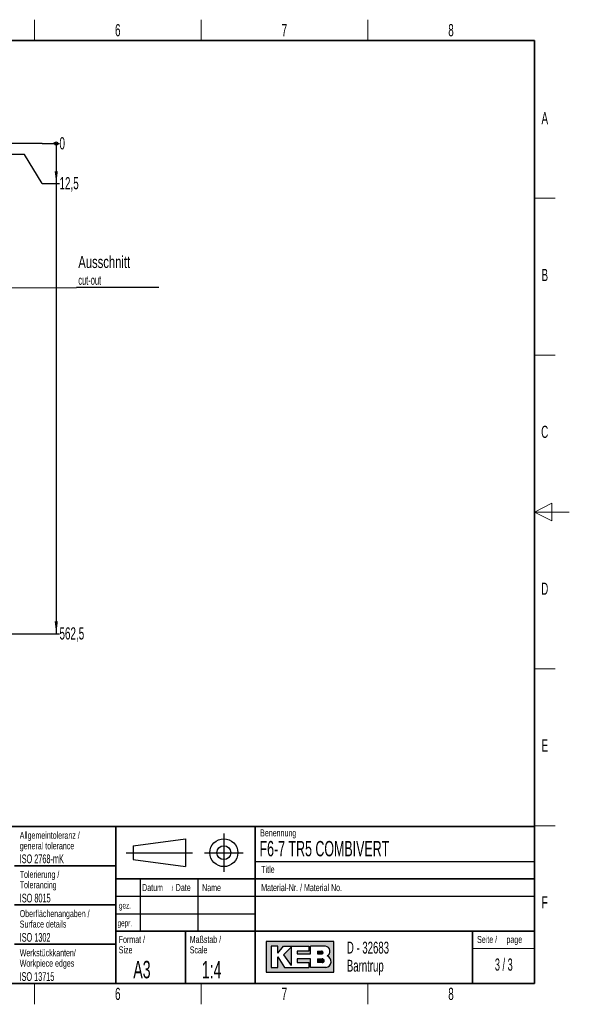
# Paper-space layout 'Blatt3' of a CAD drawing. Header units: millimetres. Extents: x 5 to 418, y 2 to 292.
import ezdxf

# ---------------------------------------------------------------- set-up
doc = ezdxf.new("R2010")
doc.units = ezdxf.units.MM
doc.layers.add('SLD-0', color=7, linetype='Continuous')
doc.styles.add('SLDTEXTSTYLE0', font='TXT', dxfattribs={"width": 0.7})
doc.styles.add('SLDTEXTSTYLE1', font='TXT', dxfattribs={"width": 0.605})
doc.styles.add('SLDTEXTSTYLE2', font='TXT', dxfattribs={"width": 0.563})
doc.dimstyles.new('SLDDIMSTYLE3', dxfattribs={"dimtxt": 0.18, "dimasz": 3.5, "dimexe": 0, "dimexo": 0.0625, "dimgap": 0, "dimtad": 0, "dimtih": 1, "dimtoh": 1, "dimdec": 0, "dimrnd": 1e-09, "dimzin": 0, "dimdsep": 46, "dimtxsty": 'Standard', "dimsah": 1, "dimcen": 0.09, "dimadec": 0, "dimazin": 0, "dimtfac": 3.5, "dimtdec": 0, "dimtofl": 0, "dimtmove": 0, "dimatfit": 3, "dimfxl": 1, "dimfrac": 2, "dimtolj": 1, "dimtzin": 0, "dimarcsym": 0})
doc.dimstyles.new('SLDDIMSTYLE4', dxfattribs={"dimtxt": 3.5, "dimasz": 0.3066666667, "dimexe": 0, "dimexo": 0.0625, "dimgap": 0.875, "dimtad": 0, "dimtih": 1, "dimtoh": 1, "dimdec": 0, "dimlfac": 4, "dimrnd": 1e-09, "dimdsep": 46, "dimtxsty": 'SLDTEXTSTYLE1', "dimblk1": 'ORIGIN', "dimblk2": 'ORIGIN', "dimsah": 1, "dimcen": 0.09, "dimadec": 0, "dimazin": 2, "dimtfac": 1, "dimtofl": 0, "dimtmove": 0, "dimatfit": 3, "dimldrblk": 'ORIGIN', "dimfxl": 1, "dimfrac": 2, "dimtolj": 1, "dimtzin": 12, "dimarcsym": 0})
doc.dimstyles.new('SLDDIMSTYLE5', dxfattribs={"dimtxt": 3.5, "dimasz": 3.5, "dimexe": 0, "dimexo": 0.0625, "dimgap": 0.875, "dimtad": 0, "dimtih": 1, "dimtoh": 1, "dimlfac": 4, "dimrnd": 1e-09, "dimzin": 12, "dimdsep": 46, "dimtxsty": 'SLDTEXTSTYLE1', "dimsah": 1, "dimcen": 0.09, "dimadec": 0, "dimazin": 3, "dimtfac": 1, "dimtofl": 0, "dimtmove": 0, "dimatfit": 3, "dimfxl": 1, "dimfrac": 2, "dimtolj": 1, "dimtzin": 12, "dimarcsym": 0})

# ---------------------------------------------------------------- blocks, each defined once
blk = doc.blocks.new('SW_NOTE_0_46')
at = {"layer": 'SLD-0', "color": 0, "char_height": 2, "attachment_point": 1, "style": 'SLDTEXTSTYLE1'}
for s, insert in [('Werkstückkanten/', (0, 2.5781354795)), ('Workpiece edges', (0, -0.4218645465))]:
    blk.add_mtext(s, dxfattribs=dict(at, insert=insert))
blk = doc.blocks.new('SW_NOTE_0_47')
at = {"layer": 'SLD-0', "color": 0, "char_height": 2, "attachment_point": 1, "style": 'SLDTEXTSTYLE1'}
for s, insert in [('Oberflächenangaben /', (0, 2.5781354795)), ('Surface details', (0, -0.4218645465))]:
    blk.add_mtext(s, dxfattribs=dict(at, insert=insert))
blk = doc.blocks.new('SW_NOTE_0_48')
at = {"layer": 'SLD-0', "color": 0, "char_height": 2, "attachment_point": 1, "style": 'SLDTEXTSTYLE1'}
for s, insert in [('Tolerierung /', (0, 2.5781354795)), ('Tolerancing', (0, -0.4218645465))]:
    blk.add_mtext(s, dxfattribs=dict(at, insert=insert))
blk = doc.blocks.new('SW_NOTE_0_49')
at = {"layer": 'SLD-0', "color": 0, "char_height": 2, "attachment_point": 1, "style": 'SLDTEXTSTYLE1'}
for s, insert in [('Allgemeintoleranz /', (0, 2.5781354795)), ('general tolerance', (0, -0.4218645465))]:
    blk.add_mtext(s, dxfattribs=dict(at, insert=insert))
blk = doc.blocks.new('SW_NOTE_0_50')
at = {"layer": 'SLD-0', "color": 0, "char_height": 2, "attachment_point": 1, "style": 'SLDTEXTSTYLE1'}
for s, insert in [('Format /', (0, 2.5781354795)), ('Size', (0, -0.4218645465))]:
    blk.add_mtext(s, dxfattribs=dict(at, insert=insert))
blk = doc.blocks.new('SW_NOTE_0_51')
at = {"layer": 'SLD-0', "color": 0, "attachment_point": 1, "style": 'SLDTEXTSTYLE1'}
for s, insert, char_height in [('Datum', (0, 2.5781354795), 2), ('/', (8.4829859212, 2.0780460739), 1.5), ('Date', (9.6392361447, 2.5781354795), 2)]:
    blk.add_mtext(s, dxfattribs=dict(at, insert=insert, char_height=char_height))
blk = doc.blocks.new('SW_NOTE_0_52')
at = {"layer": 'SLD-0', "color": 0, "char_height": 2, "attachment_point": 1, "style": 'SLDTEXTSTYLE1'}
for s, insert in [('Maßstab /', (0, 2.5781354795)), ('Scale', (0, -0.4218645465))]:
    blk.add_mtext(s, dxfattribs=dict(at, insert=insert))
blk = doc.blocks.new('SW_NOTE_0_53')
at = {"layer": 'SLD-0', "color": 0, "char_height": 3.4, "attachment_point": 1, "style": 'SLDTEXTSTYLE1'}
for s, insert in [('D - 32683', (0, 4.3828303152)), ('Barntrup', (0, -0.8171696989))]:
    blk.add_mtext(s, dxfattribs=dict(at, insert=insert))
blk = doc.blocks.new('SW_NOTE_0_54')
at = {"layer": 'SLD-0', "color": 0, "char_height": 2, "attachment_point": 1, "style": 'SLDTEXTSTYLE1'}
for s, insert in [('Seite /', (0, 2.5781354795)), ('page', (8.413542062, 2.5784205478))]:
    blk.add_mtext(s, dxfattribs=dict(at, insert=insert))
blk = doc.blocks.new('_Origin')
at = {"color": 0, "linetype": 'ByBlock', "lineweight": -2}
blk.add_line((0, 0), (-1, 0), dxfattribs=at)
blk.add_circle((0, 0), 0.5, dxfattribs=at)
blk = doc.blocks.new('_D_24')
at = {"layer": 'SLD-0'}
for p, q in [((261.896703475, 252.9605024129), (257.7186165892, 252.9605024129)), ((266.896703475, 252.9605024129), (261.896703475, 252.9605024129)), ((266.896703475, 252.9605024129), (271.896703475, 252.9605024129))]:
    blk.add_line(p, q, dxfattribs=at)
at = {"layer": 'SLD-0', "xscale": 0.92, "yscale": 0.92}
blk.add_blockref('_Origin', (270.976703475, 252.9605024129), dxfattribs=at)
at = {"layer": 'SLD-0', "insert": (271.896703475, 254.7864758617), "char_height": 3.5, "attachment_point": 1, "style": 'SLDTEXTSTYLE1'}
blk.add_mtext('0', dxfattribs=at)
blk = doc.blocks.new('_D_25')
at = {"layer": 'SLD-0', "color": 7}
for p, q in [((270.976703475, 252.9605024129), (270.976703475, 241.5139864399)), ((261.896703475, 249.8355024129), (253.3436165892, 249.8355024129)), ((266.896703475, 241.5139864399), (261.896703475, 249.8355024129)), ((266.896703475, 241.5139864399), (271.896703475, 241.5139864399))]:
    blk.add_line(p, q, dxfattribs=at)
blk.add_solid([(270.976703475, 241.5139864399), (271.436703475, 245.0139864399), (270.516703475, 245.0139864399)], dxfattribs=at)
at = {"layer": 'SLD-0', "color": 7, "insert": (271.896703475, 243.3399598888), "char_height": 3.5, "attachment_point": 1, "style": 'SLDTEXTSTYLE1'}
blk.add_mtext('12,5', dxfattribs=at)
blk = doc.blocks.new('_D_26')
at = {"layer": 'SLD-0', "color": 7}
for p, q in [((270.976703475, 241.5139864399), (270.976703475, 112.3355024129)), ((253.3436165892, 112.3355024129), (271.896703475, 112.3355024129))]:
    blk.add_line(p, q, dxfattribs=at)
blk.add_solid([(270.976703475, 112.3355024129), (271.436703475, 115.8355024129), (270.516703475, 115.8355024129)], dxfattribs=at)
at = {"layer": 'SLD-0', "color": 7, "insert": (271.896703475, 114.1614758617), "char_height": 3.5, "attachment_point": 1, "style": 'SLDTEXTSTYLE1'}
blk.add_mtext('562,5', dxfattribs=at)
blk = doc.blocks.new('SW_NOTE_0_56')
at = {"layer": 'SLD-0', "color": 0}
blk.add_line((23.5652065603, 0), (0, 0), dxfattribs=at)
at = {"layer": 'SLD-0', "color": 0, "attachment_point": 1}
for s, insert, char_height, style in [('Ausschnitt', (0.4934830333, 9.0643765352), 3.4395833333, 'SLDTEXTSTYLE0'), ('cut-out', (0.4934830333, 3.4564693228), 2.6458333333, 'SLDTEXTSTYLE1')]:
    blk.add_mtext(s, dxfattribs=dict(at, insert=insert, char_height=char_height, style=style))

psp = doc.layouts.new('Blatt3')

# ---------------------------------------------------------------- hatches: boundary and pattern name
at = {"linetype": 'Continuous'}
h = psp.add_hatch(color=7, dxfattribs=at)
h.paths.add_polyline_path([(331.1423676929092, 15.18257760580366), (350.5207896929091, 15.18257760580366), (350.5207896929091, 24.04128480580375), (331.1423676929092, 24.04128480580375)], flags=0)
edge = h.paths.add_edge_path(flags=0)
edge.add_arc((347.9991875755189, 18.26988521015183), 1.720915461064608, -81.72003226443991, 70.17096003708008, ccw=False)
edge.add_line((348.2470169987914, 16.56690822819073), (348.2293995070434, 16.56675060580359))
edge.add_line((348.2293995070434, 16.56675060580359), (343.8767592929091, 16.56675060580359))
edge.add_line((343.8767592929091, 16.56675060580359), (343.8767592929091, 19.05826200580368))
edge.add_line((343.8767592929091, 19.05826200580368), (340.0010748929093, 19.05826200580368))
edge.add_line((340.0010748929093, 19.05826200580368), (340.0010748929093, 17.95092360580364))
edge.add_line((340.0010748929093, 17.95092360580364), (343.3230900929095, 17.95092360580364))
edge.add_line((343.3230900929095, 17.95092360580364), (343.3230900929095, 16.56675060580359))
edge.add_line((343.3230900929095, 16.56675060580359), (336.4022250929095, 16.56675060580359))
edge.add_line((336.4022250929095, 16.56675060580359), (334.4643828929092, 19.61193120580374))
edge.add_line((334.4643828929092, 19.61193120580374), (334.4643828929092, 16.56675060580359))
edge.add_line((334.4643828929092, 16.56675060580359), (332.5265406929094, 16.56675060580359))
edge.add_line((332.5265406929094, 16.56675060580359), (332.5265406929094, 22.65711180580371))
edge.add_line((332.5265406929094, 22.65711180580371), (334.4643828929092, 22.65711180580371))
edge.add_line((334.4643828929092, 22.65711180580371), (334.4643828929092, 20.71926960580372))
edge.add_line((334.4643828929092, 20.71926960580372), (336.1253904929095, 22.65711180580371))
edge.add_line((336.1253904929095, 22.65711180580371), (343.3230900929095, 22.65711180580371))
edge.add_line((343.3230900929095, 22.65711180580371), (343.3230900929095, 21.27293880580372))
edge.add_line((343.3230900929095, 21.27293880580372), (340.0010748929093, 21.27293880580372))
edge.add_line((340.0010748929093, 21.27293880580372), (340.0010748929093, 20.44243500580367))
edge.add_line((340.0010748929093, 20.44243500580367), (343.8767592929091, 20.44243500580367))
edge.add_line((343.8767592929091, 20.44243500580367), (343.8767592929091, 22.65711180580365))
edge.add_line((343.8767592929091, 22.65711180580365), (348.1497422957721, 22.65711180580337))
edge.add_line((348.1497422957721, 22.65711180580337), (348.151741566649, 22.65711180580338))
edge.add_line((348.151741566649, 22.65711180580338), (348.1521661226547, 22.65713246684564))
edge.add_arc((347.9523797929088, 21.20834406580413), 1.462498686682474, -64.4589412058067, 82.1484933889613, ccw=False)
psp.add_hatch(color=7, dxfattribs=at).paths.add_polyline_path([(338.3400672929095, 17.12041980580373), (338.3400672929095, 22.38027720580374), (336.1253904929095, 20.16560040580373)], flags=0)
h = psp.add_hatch(color=7, dxfattribs=at)
edge = h.paths.add_edge_path(flags=0)
edge.add_line((345.8146014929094, 20.44243500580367), (346.974194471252, 20.44243500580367))
edge.add_arc((347.0534490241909, 20.85768690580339), 0.4227474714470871, 259.1945394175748, 460.8054605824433)
edge.add_line((346.9741944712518, 21.27293880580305), (345.8146014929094, 21.27293880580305))
edge.add_line((345.8146014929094, 21.27293880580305), (345.8146014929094, 20.44243500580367))
h = psp.add_hatch(color=7, dxfattribs=at)
edge = h.paths.add_edge_path(flags=0)
edge.add_line((345.8146014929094, 17.95092360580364), (347.1991847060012, 17.95092360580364))
edge.add_arc((347.1991847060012, 18.50459280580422), 0.5536692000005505, 270.0000000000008, 450.0000000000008)
edge.add_line((347.1991847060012, 19.05826200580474), (347.1703327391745, 19.05826200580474))
edge.add_line((347.1703327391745, 19.05826200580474), (345.8146014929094, 19.05826200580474))
edge.add_line((345.8146014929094, 19.05826200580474), (345.8146014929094, 17.95092360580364))

# ---------------------------------------------------------------- linework, layer by layer
at = {"layer": 'SLD-0', "lineweight": 18}
for p, q in [((264.75, 282.5), (264.75, 288.5)), ((312.5, 282.5), (312.5, 288.5)), ((360.25, 282.5), (360.25, 288.5)), ((408, 237.25), (414, 237.25)), ((408, 192.25), (414, 192.25)), ((413, 149.75), (408, 147.25)), ((413, 144.75), (413, 149.75)), ((418, 147.25), (408, 147.25)), ((408, 147.25), (413, 144.75)), ((408, 102.25), (414, 102.25)), ((408, 57.25), (414, 57.25)), ((390.2572074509, 22), (408, 22)), ((264.75, 6), (264.75, 12)), ((312.5, 6), (312.5, 12)), ((360.25, 6), (360.25, 12))]:
    psp.add_line(p, q, dxfattribs=at)
at = {"layer": 'SLD-0', "lineweight": 35}
for p, q in [((408, 282.5), (26, 282.5)), ((408, 12), (408, 282.5)), ((135, 57), (408, 57)), ((288, 57), (288, 12)), ((328, 57.0000000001), (328, 12)), ((408, 57), (408, 12)), ((259, 45.75), (288, 45.75)), ((408, 42), (288, 42)), ((259, 34.5), (288, 34.5)), ((288, 27), (408, 27)), ((308, 27), (308, 12)), ((390.2572074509, 27), (390.2572074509, 12)), ((259, 23.25), (288, 23.25)), ((26, 12), (408, 12)), ((135, 12), (408, 12))]:
    psp.add_line(p, q, dxfattribs=at)
at = {"layer": 'SLD-0'}
for p, q in [((319, 55), (319, 44)), ((293, 51.5), (308, 53.5)), ((293, 51.5), (293, 47.5)), ((308, 53.5), (308, 45.5)), ((291, 49.5), (310, 49.5)), ((313.5, 49.5), (324.5, 49.5)), ((293, 47.5), (308, 45.5)), ((328, 47.0000000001), (408, 47.0000000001)), ((295, 42), (295, 27)), ((311.5, 42), (311.5, 27)), ((288, 37), (408, 37)), ((288, 32), (328, 32)), ((348.1497422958, 22.6571118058), (348.1517415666, 22.6571118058)), ((348.1517415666, 22.6571118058), (348.1521661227, 22.6571324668)), ((348.229399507, 16.5667506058), (348.2470169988, 16.5669082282))]:
    psp.add_line(p, q, dxfattribs=at)
at = {"layer": 'SLD-0', "linetype": 'Continuous'}
for p, q in [((350.5207896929, 24.0412848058), (331.1423676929, 24.0412848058)), ((331.1423676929, 24.0412848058), (331.1423676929, 15.1825776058)), ((334.4643828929, 22.6571118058), (332.5265406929, 22.6571118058)), ((332.5265406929, 22.6571118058), (332.5265406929, 16.5667506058)), ((334.4643828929, 20.7192696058), (336.1253904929, 22.6571118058)), ((334.4643828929, 20.7192696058), (334.4643828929, 22.6571118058)), ((336.1253904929, 22.6571118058), (343.3230900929, 22.6571118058)), ((343.3230900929, 22.6571118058), (343.3230900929, 21.2729388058)), ((348.1497422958, 22.6571118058), (343.8767592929, 22.6571118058)), ((343.8767592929, 20.4424350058), (343.8767592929, 22.6571118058)), ((348.1497422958, 22.6571118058), (348.1517415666, 22.6571118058)), ((348.1517415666, 22.6571118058), (348.1521661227, 22.6571324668)), ((350.5207896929, 15.1825776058), (350.5207896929, 24.0412848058)), ((338.3400672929, 22.3802772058), (336.1253904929, 20.1656004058)), ((336.1253904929, 20.1656004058), (338.3400672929, 17.1204198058)), ((338.3400672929, 22.3802772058), (338.3400672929, 17.1204198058)), ((340.0010748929, 21.2729388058), (340.0010748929, 20.4424350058)), ((343.3230900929, 21.2729388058), (340.0010748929, 21.2729388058)), ((340.0010748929, 20.4424350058), (343.8767592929, 20.4424350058)), ((345.8146014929, 21.2729388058), (346.9741944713, 21.2729388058)), ((345.8146014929, 21.2729388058), (345.8146014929, 20.4424350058)), ((345.8146014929, 20.4424350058), (346.9741944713, 20.4424350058)), ((334.4643828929, 16.5667506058), (334.4643828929, 19.6119312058)), ((334.4643828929, 19.6119312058), (336.4022250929, 16.5667506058)), ((340.0010748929, 19.0582620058), (340.0010748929, 17.9509236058)), ((343.8767592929, 19.0582620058), (340.0010748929, 19.0582620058)), ((340.0010748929, 17.9509236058), (343.3230900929, 17.9509236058)), ((343.3230900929, 17.9509236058), (343.3230900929, 16.5667506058)), ((343.8767592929, 16.5667506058), (343.8767592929, 19.0582620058)), ((345.8146014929, 19.0582620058), (347.199184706, 19.0582620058)), ((345.8146014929, 19.0582620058), (345.8146014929, 17.9509236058)), ((347.199184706, 17.9509236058), (345.8146014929, 17.9509236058)), ((347.1703327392, 19.0582620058), (347.199184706, 19.0582620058)), ((331.1423676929, 15.1825776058), (350.5207896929, 15.1825776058)), ((332.5265406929, 16.5667506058), (334.4643828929, 16.5667506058)), ((336.4022250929, 16.5667506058), (343.3230900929, 16.5667506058)), ((348.229399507, 16.5667506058), (343.8767592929, 16.5667506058)), ((348.229399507, 16.5667506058), (348.2470169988, 16.5669082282))]:
    psp.add_line(p, q, dxfattribs=at)
at = {"layer": 'SLD-0'}
for radius in [3.999999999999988, 1.999999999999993]:
    psp.add_circle((319, 49.5), radius, dxfattribs=at)
at = {"layer": 'SLD-0', "linetype": 'Continuous'}
for centre, radius, start, end in [((347.9523797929, 21.2083440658), 1.46249868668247, 295.5410587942, 82.1484933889), ((347.0534490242, 20.8576869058), 0.4227474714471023, 259.1945394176, 100.8054605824), ((347.9991875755, 18.2698852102), 1.720915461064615, 278.2799677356, 70.1709600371), ((347.199184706, 18.5045928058), 0.5536692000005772, 270, 90)]:
    psp.add_arc(centre, radius, start, end, dxfattribs=at)

# ---------------------------------------------------------------- block references
at = {"layer": 'SLD-0', "color": 7}
psp.add_blockref('SW_NOTE_0_56', (276.8022049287, 211.6297090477), dxfattribs=at)
at = {"layer": 'SLD-0'}
for name, p in [('SW_NOTE_0_49', (260.5043854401, 52.9003064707)), ('SW_NOTE_0_48', (260.5022836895, 41.7004098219)), ('SW_NOTE_0_51', (295.5861619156, 37.9261102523)), ('SW_NOTE_0_47', (260.5027641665, 30.4450935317)), ('SW_NOTE_0_50', (288.8790098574, 23.0287702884)), ('SW_NOTE_0_52', (309.2314641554, 23.0287700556)), ('SW_NOTE_0_54', (391.5827404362, 23.0329928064)), ('SW_NOTE_0_53', (354.2591907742, 19.5828264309)), ('SW_NOTE_0_46', (260.5090753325, 19.2125013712))]:
    psp.add_blockref(name, p, dxfattribs=at)

# ---------------------------------------------------------------- texts
for s, insert, char_height, attachment_point, style in [('6', (288.6027123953, 287.2429955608), 3.5, 2, 'SLDTEXTSTYLE1'), ('7', (336.3527123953, 287.2429955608), 3.5, 2, 'SLDTEXTSTYLE1'), ('8', (384.1027123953, 287.2429955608), 3.5, 2, 'SLDTEXTSTYLE1'), ('A', (410.9815679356, 262.0010772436), 3.5, 2, 'SLDTEXTSTYLE1'), ('B', (410.9815679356, 217.0010772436), 3.5, 2, 'SLDTEXTSTYLE1'), ('C', (410.9596929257, 172.0010772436), 3.5, 2, 'SLDTEXTSTYLE1'), ('D', (410.9596929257, 127.0010772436), 3.5, 2, 'SLDTEXTSTYLE1'), ('E', (410.9815679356, 82.0010772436), 3.5, 2, 'SLDTEXTSTYLE1'), ('Benennung', (329.4092408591, 56.1865848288), 2, 1, 'SLDTEXTSTYLE1'), ('F6-7 TR5 COMBIVERT', (329.222041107, 52.8643539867), 4.4, 1, 'SLDTEXTSTYLE1'), ('ISO 2768-mK', (260.4940938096, 48.9932287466), 2.5, 1, 'SLDTEXTSTYLE1'), ('Title', (329.7169273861, 45.7051426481), 2, 1, 'SLDTEXTSTYLE1'), ('Name', (312.770034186, 40.4793879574), 2, 1, 'SLDTEXTSTYLE1'), ('Material-Nr. / Material No.', (329.7169273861, 40.4793879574), 2, 1, 'SLDTEXTSTYLE1'), ('ISO 8015', (260.5277662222, 37.732972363), 2.5, 1, 'SLDTEXTSTYLE1'), ('F', (410.9536166, 37.0010772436), 3.5, 2, 'SLDTEXTSTYLE1'), ('gez.', (288.9470592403, 35.2328921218), 1.8, 1, 'SLDTEXTSTYLE1'), ('gepr.', (288.5445949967, 30.2118970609), 1.8, 1, 'SLDTEXTSTYLE1'), ('ISO 1302', (260.5038336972, 26.4529504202), 2.5, 1, 'SLDTEXTSTYLE1'), ('A3', (293.0566699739, 18.4626222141), 5, 1, 'SLDTEXTSTYLE1'), ('1:4', (312.6833009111, 18.426931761), 5, 1, 'SLDTEXTSTYLE1'), ('3 / 3', (399.2307391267, 19.1523676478), 3.5, 2, 'SLDTEXTSTYLE2'), ('ISO 13715', (260.4472726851, 15.2160422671), 2.5, 1, 'SLDTEXTSTYLE1'), ('6', (288.6027123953, 10.7429955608), 3.5, 2, 'SLDTEXTSTYLE1'), ('7', (336.3527123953, 10.7429955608), 3.5, 2, 'SLDTEXTSTYLE1'), ('8', (384.1027123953, 10.7429955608), 3.5, 2, 'SLDTEXTSTYLE1')]:
    psp.add_mtext(s, dxfattribs=dict(at, insert=insert, char_height=char_height, attachment_point=attachment_point, style=style))

# ---------------------------------------------------------------- dimensions: what is measured, and where the dimension line sits
dim = psp.add_ordinate_dim(feature_location=(257.7186165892, 252.9605024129), offset=(14.178086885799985, 0), dtype=0, origin=(257.7186165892, 252.9605024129), dimstyle='SLDDIMSTYLE4', dxfattribs=at)
dim.commit()
dim.dimension.update_dxf_attribs({"geometry": '_D_24', "text_midpoint": (273.2335089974, 252.9605024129)})
at = {"layer": 'SLD-0', "color": 7}
for feature_location, offset, picture, middle in [((253.3436165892, 249.8355024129), (18.553086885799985, -8.321515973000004), '_D_25', (276.5755228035, 241.5139864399)), ((253.3436165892, 112.3355024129), (18.553086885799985, 0), '_D_26', (277.912328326, 112.3355024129))]:
    dim = psp.add_ordinate_dim(feature_location=feature_location, offset=offset, dtype=0, origin=(257.7186165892, 252.9605024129), dimstyle='SLDDIMSTYLE5', dxfattribs=at)
    dim.commit()
    dim.dimension.update_dxf_attribs({"geometry": picture, "text_midpoint": middle})

# ---------------------------------------------------------------- leaders
psp.add_leader([(254.5936165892, 211.6034392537), (276.8022049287, 211.6297090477)], dimstyle='SLDDIMSTYLE3', dxfattribs=at)

doc.saveas('drawing.dxf')
